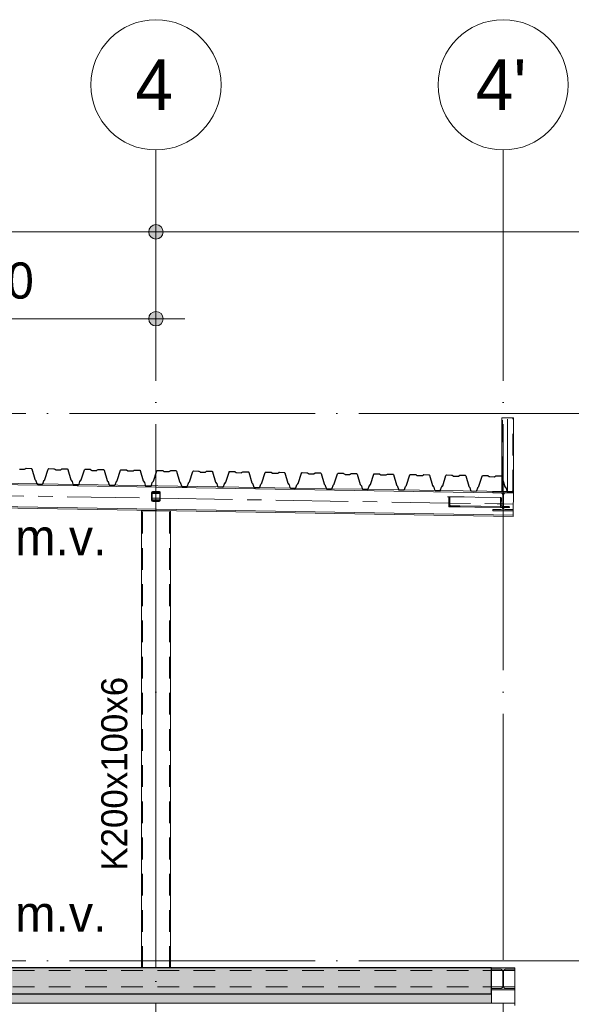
# Model space of a CAD drawing. Header units: millimetres. Extents: x 4517 to 474157, y -4632 to 9900.
# Tile 73 of 114: x 320584 to 324398, y 3099 to 9900. Entities that reach past the tile are written whole.
import ezdxf

# ---------------------------------------------------------------- set-up
doc = ezdxf.new("R2010")
doc.units = ezdxf.units.MM
for name, pattern in [('WSP_hartlijn', [800, 500, -100, 100, -100]), ('WSP_hhidden', [250, 150, -100]), ('WSP_stramienlijn', [2000, 1700, -150, 0, -150])]:
    doc.linetypes.add(name, pattern=pattern)
for name, color, linetype, lineweight in [('00_algemeen - hartlijn', 7, 'WSP_hartlijn', 13), ('00_algemeen - hhidden - 0_13mm', 7, 'WSP_hhidden', 13), ('00_maatvoering', 8, 'Continuous', 13), ('00_maatvoering-100', 8, 'Continuous', 13), ('00_text', 7, 'Continuous', 13), ('07_stramien', 4, 'Continuous', 13), ('07_stramien - levels', 7, 'Continuous', 13), ('23_vloeren', 2, 'Continuous', 18), ('23_vloeren - hatch', 1, 'Continuous', 18), ('23_vloeren -cut-', 3, 'Continuous', 25), ('28_hoofddraagconstructies - kolommen en liggers', 1, 'Continuous', 13), ('28_hoofddraagconstructies - kolommen en liggers - staal', 1, 'Continuous', 13), ('28_hoofddraagconstructies - kolommen en liggers - staal -cut-', 2, 'Continuous', 13), ('28_hoofddraagconstructies - tags', 7, 'Continuous', 18)]:
    doc.layers.add(name, color=color, linetype=linetype, lineweight=lineweight)
doc.styles.add('Revittext', font='txt', dxfattribs={"height": 250})
doc.styles.add('Revittext_1', font='txt', dxfattribs={"height": 180})
doc.styles.add('Revittext_2', font='txt', dxfattribs={"height": 350})
doc.dimstyles.new('WSP_25_-_transparant', dxfattribs={"dimscale": 304.8, "dimtxt": 252.223969, "dimasz": 1.312336, "dimexe": 0.656168, "dimexo": 0.0625, "dimgap": 0.213255, "dimtad": 1, "dimdec": 0, "dimzin": 0, "dimdsep": 46, "dimtxsty": 'Revittext', "dimblk1": 'DOTSMALL', "dimblk2": 'DOTSMALL', "dimsah": 1, "dimcen": 0.09, "dimdle": 0.656168, "dimazin": 0, "dimtfac": 1, "dimtdec": 4, "dimtix": 1, "dimtmove": 0, "dimatfit": 3, "dimfxl": 0.656168, "dimfxlon": 1, "dimtvp": 1, "dimtolj": 1, "dimtzin": 0, "dimarcsym": 2})

# ---------------------------------------------------------------- blocks, each defined once
blk = doc.blocks.new('28_WSP_SC_staal - RHS v18-0 - RHSH 200x100x6 - S275-1336393-as F')
at = {"layer": '00_algemeen - hartlijn'}
blk.add_line((26600, 3350), (26600, 6507.7), dxfattribs=at)
at = {"layer": '00_algemeen - hhidden - 0_13mm'}
for p, q in [((26506, 3350), (26506, 6507.7)), ((26694, 3350), (26694, 6507.7))]:
    blk.add_line(p, q, dxfattribs=at)
blk = doc.blocks.new('28_WSP_SF_staal - HE v21-0 - HE140A-1179051-as F')
at = {"layer": '28_hoofddraagconstructies - kolommen en liggers', "linetype": 'WSP_hhidden'}
blk.add_hatch(color=256, dxfattribs=at).paths.add_polyline_path([(28930, 6507), (29070, 6507), (29070, 6515.5), (29014.8, 6515.5), (29006.3, 6519), (29002.8, 6527.5), (29002.8, 6619.5), (29006.3, 6628), (29014.8, 6631.5), (29070, 6631.5), (29070, 6640), (28930, 6640), (28930, 6631.5), (28986.2, 6631.1), (28993.7, 6628), (28997.3, 6619.5), (28997.3, 6527.5), (28993.7, 6519), (28985.1, 6515.5), (28930, 6515.5)])
at = {"layer": '28_hoofddraagconstructies - kolommen en liggers - staal -cut-'}
for p, q in [((28930, 6640), (28930, 6631.5)), ((29070, 6640), (28930, 6640)), ((28930, 6631.5), (28985.3, 6631.5)), ((28997.3, 6619.5), (28997.3, 6527.5)), ((29002.8, 6527.5), (29002.8, 6619.5)), ((29014.8, 6631.5), (29070, 6631.5)), ((29070, 6631.5), (29070, 6640)), ((28985.3, 6515.5), (28930, 6515.5)), ((28930, 6515.5), (28930, 6507)), ((28930, 6507), (29070, 6507)), ((29070, 6515.5), (29014.8, 6515.5)), ((29070, 6507), (29070, 6515.5))]:
    blk.add_line(p, q, dxfattribs=at)
for centre, start, end in [((28985.3, 6619.5), 0, 90), ((29014.8, 6619.5), 90, 180), ((28985.3, 6527.5), 270, 0), ((29014.8, 6527.5), 180, 270)]:
    blk.add_arc(centre, 12, start, end, dxfattribs=at)
blk = doc.blocks.new('Floors 3 - Floors 3-1340461-as F')
at = {"layer": '23_vloeren - hatch', "linetype": 'WSP_hhidden', "lineweight": 13}
blk.add_hatch(color=256, dxfattribs=at).paths.add_polyline_path([(2780, 3107.5), (28920, 3107.5), (28920, 3170), (16395, 3170), (16395, 3160), (16195, 3160), (16195, 3170), (13365, 3170), (13365, 3160), (13165, 3160), (13165, 3170), (2780, 3170), (2780, 3145.4)])
at = {"layer": '23_vloeren'}
for p, q in [((28920, 3170), (28920, 3107.5)), ((28920, 3107.5), (2780, 3107.5))]:
    blk.add_line(p, q, dxfattribs=at)
blk = doc.blocks.new('28_WSP_SF_staal - HE v21-0 - HE260B S355-1384947-as F')
at = {"layer": '00_algemeen - hartlijn'}
for p, q in [((28920, 3220), (28996.2, 3220)), ((29003.8, 3220), (29080, 3220))]:
    blk.add_line(p, q, dxfattribs=at)
at = {"layer": '28_hoofddraagconstructies - kolommen en liggers', "linetype": 'WSP_hhidden'}
for p, q in [((2860, 3220), (28920, 3220)), ((28996.2, 3220), (29003.8, 3220))]:
    blk.add_line(p, q, dxfattribs=at)
blk = doc.blocks.new('28_WSP_SF_staal - RHS v18-0 - SHSC 60x60x4 - S275-1328993-as F')
at = {"layer": '28_hoofddraagconstructies - kolommen en liggers', "linetype": 'WSP_hhidden'}
for p, q in [((26570, 6632.1), (26570, 6625.4)), ((26574, 6625.4), (26574, 6632.1)), ((26622, 6640.1), (26578, 6640.1)), ((26578, 6636.1), (26622, 6636.1)), ((26626, 6632.1), (26626, 6625.4)), ((26630, 6625.4), (26630, 6632.1)), ((26622, 6584.1), (26578, 6584.1)), ((26578, 6580.1), (26622, 6580.1))]:
    blk.add_line(p, q, dxfattribs=at)
for centre, major_axis, start_param, end_param in [((26578, 6632.1), (8, 0), 1.570796, 3.141593), ((26578, 6632.1), (4, 0), 1.570796, 3.141593), ((26622, 6632.1), (8, 0), 0, 1.570796), ((26622, 6632.1), (4, 0), 0, 1.570796), ((26578, 6588.1), (8, 0), 3.189238, 4.712389), ((26578, 6588.1), (4, 0), 3.236883, 4.712389), ((26622, 6588.1), (8, 0), 4.712389, 6.23554), ((26622, 6588.1), (4, 0), 4.712389, 6.187895)]:
    blk.add_ellipse(centre, major_axis=major_axis, ratio=0.999999, start_param=start_param, end_param=end_param, dxfattribs=at)
at = {"layer": '28_hoofddraagconstructies - kolommen en liggers - staal'}
for p, q in [((26570, 6588.1), (26570, 6584.5)), ((26630, 6584.5), (26630, 6588.1))]:
    blk.add_line(p, q, dxfattribs=at)
blk = doc.blocks.new('28_WSP_SF_staal - RHS v18-0 - SHSC 60x60x4 - S275-1328994-as F')
at = {"layer": '28_hoofddraagconstructies - kolommen en liggers', "linetype": 'WSP_hhidden'}
h = blk.add_hatch(color=256, dxfattribs=at)
h.paths.add_polyline_path([(26622, 6573.3), (26627.7, 6575.7), (26630, 6581.3), (26630, 6625.3), (26627.4, 6631.1), (26622, 6633.3), (26578, 6633.3), (26572.3, 6631), (26570, 6625.3), (26570, 6581.3), (26572.3, 6575.7), (26578, 6573.3), (26594.2, 6573.3)])
h.paths.add_polyline_path([(26622, 6577.3), (26578, 6577.3), (26575.2, 6578.5), (26574, 6581.3), (26574, 6625.3), (26575.2, 6628.1), (26578, 6629.3), (26622, 6629.3), (26624.8, 6628.1), (26626, 6625.3), (26626, 6581.3), (26624.8, 6578.5)])
for p, q in [((26622, 6628.3), (26578, 6628.3)), ((26622, 6572.3), (26578, 6572.3))]:
    blk.add_line(p, q, dxfattribs=at)
at = {"layer": '28_hoofddraagconstructies - kolommen en liggers - staal'}
for p, q in [((26570, 6581.3), (26570, 6580.3)), ((26630, 6580.3), (26630, 6581.3))]:
    blk.add_line(p, q, dxfattribs=at)
at = {"layer": '28_hoofddraagconstructies - kolommen en liggers - staal -cut-'}
for p, q in [((26570, 6625.3), (26570, 6588.1)), ((26574, 6581.3), (26574, 6625.3)), ((26622, 6633.3), (26578, 6633.3)), ((26578, 6629.3), (26622, 6629.3)), ((26626, 6625.3), (26626, 6581.3)), ((26630, 6588.1), (26630, 6625.3)), ((26570, 6584.5), (26570, 6581.3)), ((26622, 6577.3), (26578, 6577.3)), ((26578, 6573.3), (26622, 6573.3)), ((26630, 6581.3), (26630, 6584.5))]:
    blk.add_line(p, q, dxfattribs=at)
for centre, radius, start, end in [((26578, 6625.3), 8, 90.00003, 180.00003), ((26578, 6625.3), 4, 90.00003, 180.00003), ((26622, 6625.3), 8, 359.99997, 89.99997), ((26622, 6625.3), 4, 359.99997, 89.99997), ((26578, 6581.3), 8, 179.99997, 269.99997), ((26578, 6581.3), 4, 179.99997, 269.99997), ((26622, 6581.3), 8, 270.00003, 0.00003), ((26622, 6581.3), 4, 270.00003, 0.00003)]:
    blk.add_arc(centre, radius, start, end, dxfattribs=at)
blk = doc.blocks.new('28_WSP_SF_staal - HE v21-0 - HE180A-1315593-as F')
at = {"layer": '00_algemeen - hartlijn'}
for p, q in [((23587.1, 6644.4), (26570, 6595.3)), ((26574, 6595.2), (26626, 6594.4)), ((26630, 6594.3), (28623.6, 6561.5)), ((28958.3, 6556), (28997.3, 6555.4)), ((29002.8, 6555.3), (29069.8, 6554.2))]:
    blk.add_line(p, q, dxfattribs=at)
at = {"layer": '28_hoofddraagconstructies - kolommen en liggers', "linetype": 'WSP_hhidden'}
for p, q in [((26570, 6595.3), (26574, 6595.2)), ((26626, 6594.4), (26630, 6594.3)), ((28623.7, 6561.5), (28958.3, 6556)), ((28997.3, 6555.4), (29002.7, 6555.3))]:
    blk.add_line(p, q, dxfattribs=at)
blk = doc.blocks.new('28_WSP_SC_staal - RHS v18-0 - SHSC 80x80x4 - S275-1200027-as F')
at = {"layer": '00_algemeen - hartlijn'}
blk.add_line((29031.3, 6640.3), (29031.3, 7150), dxfattribs=at)
at = {"layer": '00_algemeen - hhidden - 0_13mm'}
for p, q in [((28995.3, 6732.7), (28995.3, 7150)), ((29067.3, 6640), (29067.3, 7150)), ((28995.3, 6640.9), (28995.3, 6732.4))]:
    blk.add_line(p, q, dxfattribs=at)
at = {"layer": '28_hoofddraagconstructies - kolommen en liggers', "linetype": 'WSP_hhidden'}
for p, q in [((28991.3, 6640.9), (28991.3, 6640)), ((28995.3, 6640), (28995.3, 6640.9)), ((29031.3, 6640), (29031.3, 6640.3)), ((29070.2, 6640), (29070.1, 6640))]:
    blk.add_line(p, q, dxfattribs=at)
at = {"layer": '28_hoofddraagconstructies - kolommen en liggers - staal'}
for p, q in [((28991.3, 7150), (28991.3, 6641)), ((28991.3, 7150), (28999.3, 7150)), ((28999.3, 7150), (29063.3, 7150)), ((29063.3, 7150), (29071.3, 7150)), ((29071.3, 6640), (29071.3, 7150)), ((29071.3, 6640), (29070.2, 6640))]:
    blk.add_line(p, q, dxfattribs=at)
blk = doc.blocks.new('28_WSP_SF_staal - HFL v21-0 - Lequ 70x70x7-1304219-as F')
at = {"layer": '28_hoofddraagconstructies - kolommen en liggers', "linetype": 'WSP_hhidden'}
for p, q in [((28623.6, 6604.8), (28614.5, 6605)), ((28981.5, 6600), (28981.3, 6530)), ((28982.1, 6600), (28981.5, 6600)), ((29038.4, 6537), (28995.7, 6537))]:
    blk.add_line(p, q, dxfattribs=at)
blk.add_ellipse((28995.7, 6546), major_axis=(0.12, 9), ratio=0.896088, start_param=2.986461, end_param=3.153656, dxfattribs=at)
blk = doc.blocks.new('28_WSP_SF_staal - HFL v21-0 - Lequ 70x70x7-1304255-as F')
at = {"layer": '28_hoofddraagconstructies - kolommen en liggers', "linetype": 'WSP_hhidden'}
blk.add_hatch(color=256, dxfattribs=at).paths.add_polyline_path([(28701.7, 6534.6), (28701.7, 6537.1), (28696.7, 6541.6), (28637.1, 6542.7), (28633.6, 6545.2), (28631.7, 6548.8), (28631.4, 6550.8), (28631.4, 6600.3), (28626.4, 6604.8), (28623.6, 6604.8), (28623.6, 6534.8), (28673.2, 6534.7)])
for p, q in [((28981.5, 6600), (28627.3, 6604.8)), ((28641.4, 6541.8), (28639.2, 6542)), ((29002.7, 6537.5), (28997.3, 6537.6)), ((29002.5, 6530.6), (28997.3, 6530.6)), ((29002.6, 6530), (28997.3, 6530))]:
    blk.add_line(p, q, dxfattribs=at)
blk.add_ellipse((28995.7, 6546), major_axis=(0.12, 9), ratio=0.896088, start_param=2.368258, end_param=2.980792, dxfattribs=at)
at = {"layer": '28_hoofddraagconstructies - kolommen en liggers - staal'}
for p, q in [((28983.8, 6600), (28626.5, 6604.8)), ((28981.3, 6530), (28623.6, 6534.8)), ((28997.3, 6537.6), (28696.8, 6541.6)), ((28997.3, 6530.6), (28701.7, 6534.6)), ((28997.3, 6530), (28981.3, 6530)), ((28987.8, 6595.5), (28987.6, 6546)), ((29044, 6530), (29002.6, 6530.6)), ((29042.4, 6530), (29002.6, 6530)), ((29040.1, 6537), (29002.8, 6537.5)), ((29044, 6532.5), (29044, 6530))]:
    blk.add_line(p, q, dxfattribs=at)
for centre, major_axis, start_param, end_param in [((28983.7, 6595.5), (0.06, 4.5), 4.724452, 6.283185), ((28995.7, 6546), (0.12, 9), 1.582859, 2.368258), ((29040, 6532.5), (0.06, 4.5), 4.724452, 6.283185)]:
    blk.add_ellipse(centre, major_axis=major_axis, ratio=0.896088, start_param=start_param, end_param=end_param, dxfattribs=at)
at = {"layer": '28_hoofddraagconstructies - kolommen en liggers - staal -cut-'}
for p, q in [((28626.4, 6604.8), (28623.6, 6604.8)), ((28623.6, 6604.8), (28623.6, 6534.8)), ((28631.4, 6550.8), (28631.4, 6600.3)), ((28623.6, 6534.8), (28701.7, 6534.6)), ((28696.7, 6541.6), (28641.5, 6541.8)), ((28701.7, 6534.6), (28701.7, 6537.1))]:
    blk.add_line(p, q, dxfattribs=at)
at = {"layer": '28_hoofddraagconstructies - kolommen en liggers - staal -cut-', "flags": 128}
for points in [[(28631.4, 6600.3), (28631.3, 6601.3), (28630.9, 6602.3), (28630.3, 6603.1), (28629.5, 6603.8), (28628.6, 6604.4), (28627.5, 6604.7), (28626.7, 6604.8)], [(28639.2, 6542), (28637.1, 6542.7), (28635.2, 6543.8), (28633.6, 6545.2), (28632.4, 6546.9), (28631.7, 6548.8), (28631.4, 6550.8)], [(28701.7, 6537.1), (28701.6, 6538.1), (28701.2, 6539.1), (28700.6, 6539.9), (28699.8, 6540.6), (28698.9, 6541.2), (28697.8, 6541.5), (28697, 6541.6)]]:
    blk.add_lwpolyline(points, dxfattribs=at)
blk = doc.blocks.new('Grid - Stramienbol 9_0mm-3500-as F')
at = {"layer": '07_stramien'}
blk.add_circle((5000, 9450), 450, dxfattribs=at)
blk = doc.blocks.new('DIMBLOCK88-as F')
at = {"layer": '00_maatvoering-100'}
h = blk.add_hatch(color=256, dxfattribs=at)
edge = h.paths.add_edge_path()
edge.add_arc((314326.1, 8434.4), 50, 0, 360)
h = blk.add_hatch(color=256, dxfattribs=at)
edge = h.paths.add_edge_path()
edge.add_arc((321526.1, 8434.4), 50, 0, 360)
for p, q in [((314326.1, 8634.4), (314326.1, 8234.4)), ((314326.1, 8434.4), (314326.1, 8634.4)), ((321526.1, 8634.4), (321526.1, 8234.4)), ((321526.1, 8434.4), (321526.1, 8634.4)), ((314326.1, 8434.4), (321526.1, 8434.4))]:
    blk.add_line(p, q, dxfattribs=at)
for centre in [(314326.1, 8434.4), (321526.1, 8434.4)]:
    blk.add_circle(centre, 50, dxfattribs=at)
at = {"layer": '00_maatvoering-100', "color": 0, "insert": (317538, 8823.2), "char_height": 250, "width": 931.288, "attachment_point": 1, "line_spacing_factor": 0.931288, "style": 'Revittext'}
blk.add_mtext('7200', dxfattribs=at)
blk = doc.blocks.new('_DotSmall')
at = {"color": 0, "linetype": 'ByBlock', "const_width": 0.5}
blk.add_lwpolyline([(-0.0625, 0, 1), (0.0625, 0, 1)], format="xyb", close=True, dxfattribs=at)
blk = doc.blocks.new('DIMBLOCK89-as F')
at = {"layer": '00_maatvoering-100'}
h = blk.add_hatch(color=256, dxfattribs=at)
edge = h.paths.add_edge_path()
edge.add_arc((321526.1, 8434.4), 50, 0, 360)
h = blk.add_hatch(color=256, dxfattribs=at)
edge = h.paths.add_edge_path()
edge.add_arc((328726.1, 8434.4), 50, 0, 360)
for p, q in [((321526.1, 8634.4), (321526.1, 8234.4)), ((321526.1, 8434.4), (321526.1, 8634.4)), ((328726.1, 8634.4), (328726.1, 8234.4)), ((328726.1, 8434.4), (328726.1, 8634.4)), ((321526.1, 8434.4), (328726.1, 8434.4))]:
    blk.add_line(p, q, dxfattribs=at)
for centre in [(321526.1, 8434.4), (328726.1, 8434.4)]:
    blk.add_circle(centre, 50, dxfattribs=at)
at = {"layer": '00_maatvoering-100', "color": 0, "insert": (324738, 8823.2), "char_height": 250, "width": 931.288, "attachment_point": 1, "line_spacing_factor": 0.931288, "style": 'Revittext'}
blk.add_mtext('7200', dxfattribs=at)
blk = doc.blocks.new('DIMBLOCK96-as F')
at = {"layer": '00_maatvoering-100'}
h = blk.add_hatch(color=256, dxfattribs=at)
edge = h.paths.add_edge_path()
edge.add_arc((319126.1, 7834.4), 50, 0, 360)
h = blk.add_hatch(color=256, dxfattribs=at)
edge = h.paths.add_edge_path()
edge.add_arc((321526.1, 7834.4), 50, 0, 360)
for p, q in [((319126.1, 8034.4), (319126.1, 7634.4)), ((319126.1, 7834.4), (319126.1, 8034.4)), ((321526.1, 8034.4), (321526.1, 7634.4)), ((321526.1, 7834.4), (321526.1, 8034.4)), ((319126.1, 7834.4), (321726.1, 7834.4))]:
    blk.add_line(p, q, dxfattribs=at)
for centre in [(319126.1, 7834.4), (321526.1, 7834.4)]:
    blk.add_circle(centre, 50, dxfattribs=at)
at = {"layer": '00_maatvoering-100', "color": 0, "insert": (319938, 8223.2), "char_height": 250, "width": 931.288, "attachment_point": 1, "line_spacing_factor": 0.931288, "style": 'Revittext'}
blk.add_mtext('2400', dxfattribs=at)

msp = doc.modelspace()

# ---------------------------------------------------------------- hatches: boundary and pattern name
at = {"layer": '23_vloeren - hatch'}
h = msp.add_hatch(color=256, dxfattribs=at)
h.paths.add_polyline_path([(297786.1, 3170), (304556.1, 3170), (304556.1, 3225.5), (304611.3, 3225.5), (304619.8, 3229), (304623.3, 3239.6), (304623.3, 3329.5), (304619.8, 3338), (304611.3, 3341.5), (304556.1, 3341.5), (304556.1, 3350), (297786.1, 3350), (297786.1, 3239.6)])
h.paths.add_polyline_path([(306031.4, 3170), (308169.8, 3170), (308182.5, 3175.3), (308187.8, 3188), (308187.8, 3322), (308182.5, 3334.7), (308169.8, 3340), (308091.1, 3340), (308091.1, 3350), (304696.1, 3350), (304696.1, 3341.5), (304640.8, 3341.5), (304632.3, 3338), (304628.8, 3329.5), (304628.8, 3237.5), (304632.3, 3229), (304640.8, 3225.5), (304696.1, 3225.5), (304696.1, 3170), (305199.7, 3170)])
h.paths.add_polyline_path([(323846.1, 3170), (323846.1, 3350), (311321.1, 3350), (311321.1, 3340), (311242.3, 3340), (311229, 3333.2), (311224.3, 3322), (311224.3, 3188), (311229.6, 3175.3), (311242.3, 3170), (323495.3, 3170)])
h.paths.add_polyline_path([(308212.3, 3170), (311199.8, 3170), (311212.5, 3175.3), (311217.8, 3188), (311217.8, 3322), (311212.5, 3334.7), (311199.8, 3340), (311121.1, 3340), (311121.1, 3350), (308291.1, 3350), (308291.1, 3340), (308212.3, 3340), (308199.2, 3333.9), (308194.3, 3322), (308194.3, 3188), (308199.6, 3175.3)])
at = {"layer": '28_hoofddraagconstructies - kolommen en liggers - staal'}
msp.add_hatch(color=256, dxfattribs=at).paths.add_polyline_path([(323846.1, 3198), (324006.1, 3198), (324006.1, 3207), (323944.1, 3207), (323933.5, 3211.4), (323929.1, 3222), (323929.1, 3326), (323933.5, 3336.6), (323944.1, 3341), (324006.1, 3341), (324006.1, 3350), (323846.1, 3350), (323846.1, 3341), (323908.1, 3341), (323918.7, 3336.6), (323923.1, 3326), (323923.1, 3222), (323918.7, 3211.4), (323908.1, 3207), (323846.1, 3207)])

# ---------------------------------------------------------------- linework, layer by layer
at = {"layer": '07_stramien', "linetype": 'WSP_stramienlijn'}
for p, q in [((321526.1, -4594.5), (321526.1, 9000)), ((323926.1, -4594.5), (323926.1, 9000))]:
    msp.add_line(p, q, dxfattribs=at)
at = {"layer": '07_stramien - levels', "linetype": 'WSP_stramienlijn'}
for p, q in [((292926.1, 7180), (349200.4, 7180)), ((292926.1, 3400), (349200.4, 3400))]:
    msp.add_line(p, q, dxfattribs=at)
at = {"layer": '23_vloeren -cut-'}
for p, q in [((320627.9, 6801.1), (320629.4, 6801.3)), ((320629.4, 6801.3), (320663.2, 6800.7)), ((320583.7, 6795), (320615.7, 6794.5)), ((320615.7, 6794.5), (320617.2, 6794.7)), ((320617.2, 6794.7), (320618.5, 6795.3)), ((320618.5, 6795.3), (320626.6, 6800.5)), ((320626.6, 6800.5), (320627.9, 6801.1)), ((320663.2, 6800.7), (320666.2, 6799.7)), ((320666.2, 6799.7), (320667.9, 6797.1)), ((320667.9, 6797.1), (320688.6, 6725.6)), ((320758.7, 6724.4), (320781.6, 6795.3)), ((320781.6, 6795.3), (320783.4, 6797.9)), ((320783.4, 6797.9), (320786.4, 6798.8)), ((320786.4, 6798.8), (320820.3, 6798.3)), ((320820.3, 6798.3), (320821.7, 6798)), ((320821.7, 6798), (320823, 6797.4)), ((320823, 6797.4), (320830.9, 6791.9)), ((320830.9, 6791.9), (320832.2, 6791.3)), ((320832.2, 6791.3), (320833.7, 6791.1)), ((320833.7, 6791.1), (320865.7, 6790.6)), ((320865.7, 6790.6), (320867.2, 6790.7)), ((320867.2, 6790.7), (320868.5, 6791.4)), ((320868.5, 6791.4), (320876.6, 6796.5)), ((320876.6, 6796.5), (320877.9, 6797.1)), ((320877.9, 6797.1), (320879.3, 6797.3)), ((320879.3, 6797.3), (320913.2, 6796.8)), ((320913.2, 6796.8), (320916.1, 6795.8)), ((320916.1, 6795.8), (320917.9, 6793.2)), ((320917.9, 6793.2), (320938.6, 6721.6)), ((321008.6, 6720.5), (321031.6, 6791.4)), ((321031.6, 6791.4), (321033.4, 6793.9)), ((321033.4, 6793.9), (321036.4, 6794.8)), ((321036.4, 6794.8), (321070.2, 6794.3)), ((321070.2, 6794.3), (321071.7, 6794.1)), ((321071.7, 6794.1), (321073, 6793.4)), ((321073, 6793.4), (321080.9, 6788)), ((321080.9, 6788), (321082.2, 6787.3)), ((321082.2, 6787.3), (321083.6, 6787.1)), ((321083.6, 6787.1), (321115.7, 6786.6)), ((321115.7, 6786.6), (321117.1, 6786.8)), ((321117.1, 6786.8), (321118.5, 6787.4)), ((321118.5, 6787.4), (321126.5, 6792.6)), ((321126.5, 6792.6), (321127.9, 6793.2)), ((321127.9, 6793.2), (321129.3, 6793.4)), ((321129.3, 6793.4), (321163.1, 6792.8)), ((321163.1, 6792.8), (321166.1, 6791.8)), ((321166.1, 6791.8), (321167.9, 6789.2)), ((321167.9, 6789.2), (321188.5, 6717.6)), ((321258.6, 6716.5), (321281.5, 6787.4)), ((321281.5, 6787.4), (321283.4, 6789.9)), ((321283.4, 6789.9), (321286.4, 6790.9)), ((321286.4, 6790.9), (321320.2, 6790.3)), ((321320.2, 6790.3), (321321.7, 6790.1)), ((321321.7, 6790.1), (321323, 6789.5)), ((321323, 6789.5), (321330.8, 6784)), ((321330.8, 6784), (321332.2, 6783.4)), ((321332.2, 6783.4), (321333.6, 6783.2)), ((321333.6, 6783.2), (321365.7, 6782.6)), ((321365.7, 6782.6), (321367.1, 6782.8)), ((321367.1, 6782.8), (321368.4, 6783.4)), ((321368.4, 6783.4), (321376.5, 6788.6)), ((321376.5, 6788.6), (321377.8, 6789.2)), ((321377.8, 6789.2), (321379.3, 6789.4)), ((321379.3, 6789.4), (321413.1, 6788.9)), ((321413.1, 6788.9), (321416.1, 6787.8)), ((321416.1, 6787.8), (321417.8, 6785.3)), ((321417.8, 6785.3), (321438.5, 6713.7)), ((321508.6, 6712.6), (321531.5, 6783.5)), ((321531.5, 6783.5), (321533.3, 6786)), ((321533.3, 6786), (321536.3, 6786.9)), ((321536.3, 6786.9), (321570.2, 6786.4)), ((321570.2, 6786.4), (321571.6, 6786.2)), ((321571.6, 6786.2), (321572.9, 6785.5)), ((321572.9, 6785.5), (321580.8, 6780.1)), ((321580.8, 6780.1), (321582.1, 6779.4)), ((321582.1, 6779.4), (321583.6, 6779.2)), ((321583.6, 6779.2), (321615.6, 6778.7)), ((321615.6, 6778.7), (321617.1, 6778.9)), ((321617.1, 6778.9), (321618.4, 6779.5)), ((321618.4, 6779.5), (321626.5, 6784.7)), ((321626.5, 6784.7), (321627.8, 6785.3)), ((321627.8, 6785.3), (321629.2, 6785.5)), ((321629.2, 6785.5), (321663.1, 6784.9)), ((321663.1, 6784.9), (321666, 6783.9)), ((321666, 6783.9), (321667.8, 6781.3)), ((321667.8, 6781.3), (321688.5, 6709.7)), ((321758.6, 6708.6), (321781.5, 6779.5)), ((321781.5, 6779.5), (321783.3, 6782)), ((321783.3, 6782), (321786.3, 6783)), ((321786.3, 6783), (321820.1, 6782.4)), ((321820.1, 6782.4), (321821.6, 6782.2)), ((321821.6, 6782.2), (321822.9, 6781.6)), ((321822.9, 6781.6), (321830.8, 6776.1)), ((321830.8, 6776.1), (321832.1, 6775.5)), ((321832.1, 6775.5), (321833.5, 6775.2)), ((321833.5, 6775.2), (321865.6, 6774.7)), ((321865.6, 6774.7), (321867, 6774.9)), ((321867, 6774.9), (321868.4, 6775.5)), ((321868.4, 6775.5), (321876.4, 6780.7)), ((321876.4, 6780.7), (321877.8, 6781.3)), ((321877.8, 6781.3), (321879.2, 6781.5)), ((321879.2, 6781.5), (321913.1, 6781)), ((321913.1, 6781), (321916, 6779.9)), ((321916, 6779.9), (321917.8, 6777.4)), ((321917.8, 6777.4), (321938.4, 6705.8)), ((322008.5, 6704.7), (322031.4, 6775.6)), ((322031.4, 6775.6), (322033.3, 6778.1)), ((322033.3, 6778.1), (322036.3, 6779)), ((322036.3, 6779), (322070.1, 6778.5)), ((322070.1, 6778.5), (322071.6, 6778.2)), ((322071.6, 6778.2), (322072.9, 6777.6)), ((322072.9, 6777.6), (322080.8, 6772.2)), ((322080.8, 6772.2), (322082.1, 6771.5)), ((322082.1, 6771.5), (322083.5, 6771.3)), ((322083.5, 6771.3), (322115.6, 6770.8)), ((322115.6, 6770.8), (322117, 6771)), ((322117, 6771), (322118.3, 6771.6)), ((322118.3, 6771.6), (322126.4, 6776.7)), ((322126.4, 6776.7), (322127.7, 6777.4)), ((322127.7, 6777.4), (322129.2, 6777.5)), ((322129.2, 6777.5), (322163, 6777)), ((322163, 6777), (322166, 6776)), ((322166, 6776), (322167.7, 6773.4)), ((322167.7, 6773.4), (322188.4, 6701.8)), ((322258.5, 6700.7), (322281.4, 6771.6)), ((322281.4, 6771.6), (322283.3, 6774.1)), ((322283.3, 6774.1), (322286.2, 6775.1)), ((322286.2, 6775.1), (322320.1, 6774.5)), ((322320.1, 6774.5), (322321.5, 6774.3)), ((322321.5, 6774.3), (322322.8, 6773.6)), ((322322.8, 6773.6), (322330.7, 6768.2)), ((322330.7, 6768.2), (322332, 6767.6)), ((322332, 6767.6), (322333.5, 6767.3)), ((322333.5, 6767.3), (322365.5, 6766.8)), ((322365.5, 6766.8), (322367, 6767)), ((322367, 6767), (322368.3, 6767.6)), ((322368.3, 6767.6), (322376.4, 6772.8)), ((322376.4, 6772.8), (322377.7, 6773.4)), ((322377.7, 6773.4), (322379.1, 6773.6)), ((322379.1, 6773.6), (322413, 6773.1)), ((322413, 6773.1), (322415.9, 6772)), ((322415.9, 6772), (322417.7, 6769.4)), ((322417.7, 6769.4), (322438.4, 6697.9)), ((322508.5, 6696.8), (322531.4, 6767.6)), ((322531.4, 6767.6), (322533.2, 6770.2)), ((322533.2, 6770.2), (322536.2, 6771.1)), ((322536.2, 6771.1), (322570, 6770.6)), ((322570, 6770.6), (322571.5, 6770.3)), ((322571.5, 6770.3), (322572.8, 6769.7)), ((322572.8, 6769.7), (322580.7, 6764.3)), ((322580.7, 6764.3), (322582, 6763.6)), ((322582, 6763.6), (322583.4, 6763.4)), ((322583.4, 6763.4), (322615.5, 6762.9)), ((322615.5, 6762.9), (322617, 6763.1)), ((322617, 6763.1), (322618.3, 6763.7)), ((322618.3, 6763.7), (322626.3, 6768.8)), ((322626.3, 6768.8), (322627.7, 6769.4)), ((322627.7, 6769.4), (322629.1, 6769.6)), ((322629.1, 6769.6), (322663, 6769.1)), ((322663, 6769.1), (322665.9, 6768.1)), ((322665.9, 6768.1), (322667.7, 6765.5)), ((322667.7, 6765.5), (322688.3, 6693.9)), ((322758.4, 6692.8), (322781.3, 6763.7)), ((322781.3, 6763.7), (322783.2, 6766.2)), ((322783.2, 6766.2), (322786.2, 6767.1)), ((322786.2, 6767.1), (322820, 6766.6)), ((322820, 6766.6), (322821.5, 6766.4)), ((322821.5, 6766.4), (322822.8, 6765.7)), ((322822.8, 6765.7), (322830.7, 6760.3)), ((322830.7, 6760.3), (322832, 6759.7)), ((322832, 6759.7), (322833.4, 6759.4)), ((322833.4, 6759.4), (322865.5, 6758.9)), ((322865.5, 6758.9), (322866.9, 6759.1)), ((322866.9, 6759.1), (322868.3, 6759.7)), ((322868.3, 6759.7), (322876.3, 6764.9)), ((322876.3, 6764.9), (322877.6, 6765.5)), ((322877.6, 6765.5), (322879.1, 6765.7)), ((322879.1, 6765.7), (322912.9, 6765.1)), ((322912.9, 6765.1), (322915.9, 6764.1)), ((322915.9, 6764.1), (322917.7, 6761.5)), ((322917.7, 6761.5), (322938.3, 6690)), ((323008.4, 6688.8), (323031.3, 6759.7)), ((323031.3, 6759.7), (323033.2, 6762.3)), ((323033.2, 6762.3), (323036.1, 6763.2)), ((323036.1, 6763.2), (323070, 6762.7)), ((323070, 6762.7), (323071.4, 6762.4)), ((323071.4, 6762.4), (323072.7, 6761.8)), ((323072.7, 6761.8), (323080.6, 6756.3)), ((323080.6, 6756.3), (323081.9, 6755.7)), ((323081.9, 6755.7), (323083.4, 6755.5)), ((323083.4, 6755.5), (323115.4, 6755)), ((323115.4, 6755), (323116.9, 6755.1)), ((323116.9, 6755.1), (323118.2, 6755.7)), ((323118.2, 6755.7), (323126.3, 6760.9)), ((323126.3, 6760.9), (323127.6, 6761.5)), ((323127.6, 6761.5), (323129.1, 6761.7)), ((323129.1, 6761.7), (323162.9, 6761.2)), ((323162.9, 6761.2), (323165.9, 6760.2)), ((323165.9, 6760.2), (323167.6, 6757.6)), ((323167.6, 6757.6), (323188.3, 6686)), ((323258.4, 6684.9), (323281.3, 6755.8)), ((323281.3, 6755.8), (323283.1, 6758.3)), ((323283.1, 6758.3), (323286.1, 6759.2)), ((323286.1, 6759.2), (323320, 6758.7)), ((323320, 6758.7), (323321.4, 6758.5)), ((323321.4, 6758.5), (323322.7, 6757.8)), ((323322.7, 6757.8), (323330.6, 6752.4)), ((323330.6, 6752.4), (323331.9, 6751.7)), ((323331.9, 6751.7), (323333.4, 6751.5)), ((323333.4, 6751.5), (323365.4, 6751)), ((323365.4, 6751), (323366.9, 6751.2)), ((323366.9, 6751.2), (323368.2, 6751.8)), ((323368.2, 6751.8), (323376.2, 6757)), ((323376.2, 6757), (323377.6, 6757.6)), ((323377.6, 6757.6), (323379, 6757.8)), ((323379, 6757.8), (323412.9, 6757.2)), ((323412.9, 6757.2), (323415.8, 6756.2)), ((323415.8, 6756.2), (323417.6, 6753.6)), ((323417.6, 6753.6), (323438.2, 6682)), ((323508.3, 6680.9), (323531.2, 6751.8)), ((323531.2, 6751.8), (323533.1, 6754.3)), ((323533.1, 6754.3), (323536.1, 6755.3)), ((323536.1, 6755.3), (323569.9, 6754.7)), ((323569.9, 6754.7), (323571.4, 6754.5)), ((323571.4, 6754.5), (323572.7, 6753.9)), ((323572.7, 6753.9), (323580.6, 6748.4)), ((323580.6, 6748.4), (323581.9, 6747.8)), ((323581.9, 6747.8), (323583.3, 6747.6)), ((323583.3, 6747.6), (323615.4, 6747)), ((323615.4, 6747), (323616.8, 6747.2)), ((323616.8, 6747.2), (323618.2, 6747.8)), ((323618.2, 6747.8), (323626.2, 6753)), ((323626.2, 6753), (323627.5, 6753.6)), ((323627.5, 6753.6), (323629, 6753.8)), ((323629, 6753.8), (323662.8, 6753.3)), ((323662.8, 6753.3), (323665.8, 6752.2)), ((323665.8, 6752.2), (323667.6, 6749.7)), ((323667.6, 6749.7), (323688.2, 6678.1)), ((323758.3, 6677), (323781.2, 6747.9)), ((323781.2, 6747.9), (323783.1, 6750.4)), ((323783.1, 6750.4), (323786.1, 6751.3)), ((323786.1, 6751.3), (323819.9, 6750.8)), ((323819.9, 6750.8), (323821.3, 6750.6)), ((323821.3, 6750.6), (323822.7, 6749.9)), ((323822.7, 6749.9), (323830.5, 6744.5)), ((323830.5, 6744.5), (323831.8, 6743.8)), ((323831.8, 6743.8), (323833.3, 6743.6)), ((323833.3, 6743.6), (323865.3, 6743.1)), ((323865.3, 6743.1), (323866.8, 6743.3)), ((323866.8, 6743.3), (323868.1, 6743.9)), ((323868.1, 6743.9), (323876.2, 6749.1)), ((323876.2, 6749.1), (323877.5, 6749.7)), ((323877.5, 6749.7), (323879, 6749.9)), ((323879, 6749.9), (323912.8, 6749.3)), ((323912.8, 6749.3), (323915.8, 6748.3)), ((323915.8, 6748.3), (323917.5, 6745.7)), ((323917.5, 6745.7), (323938.2, 6674.1)), ((320688.6, 6725.6), (320689, 6724.6)), ((320689, 6724.6), (320689.6, 6723.7)), ((320689.6, 6723.7), (320695.4, 6717)), ((320695.4, 6717), (320696, 6716.1)), ((320696, 6716.1), (320696.4, 6715.1)), ((320696.4, 6715.1), (320702, 6695.7)), ((320702, 6695.7), (320703.8, 6693.1)), ((320703.8, 6693.1), (320706.8, 6692.1)), ((320706.8, 6692.1), (320739.5, 6691.5)), ((320739.5, 6691.5), (320742.5, 6692.5)), ((320742.5, 6692.5), (320744.3, 6695)), ((320744.3, 6695), (320750.5, 6714.3)), ((320750.5, 6714.3), (320751, 6715.3)), ((320751, 6715.3), (320751.6, 6716.1)), ((320751.6, 6716.1), (320757.6, 6722.6)), ((320757.6, 6722.6), (320758.2, 6723.5)), ((320758.2, 6723.5), (320758.7, 6724.4)), ((320938.6, 6721.6), (320939, 6720.6)), ((320939, 6720.6), (320939.6, 6719.7)), ((320939.6, 6719.7), (320945.3, 6713.1)), ((320945.3, 6713.1), (320946, 6712.2)), ((320946, 6712.2), (320946.4, 6711.2)), ((320946.4, 6711.2), (320952, 6691.7)), ((320952, 6691.7), (320953.8, 6689.1)), ((320953.8, 6689.1), (320956.7, 6688.1)), ((320956.7, 6688.1), (320989.4, 6687.6)), ((320989.4, 6687.6), (320992.4, 6688.5)), ((320992.4, 6688.5), (320994.3, 6691)), ((320994.3, 6691), (321000.5, 6710.3)), ((321000.5, 6710.3), (321000.9, 6711.3)), ((321000.9, 6711.3), (321001.6, 6712.2)), ((321001.6, 6712.2), (321007.6, 6718.6)), ((321007.6, 6718.6), (321008.2, 6719.5)), ((321008.2, 6719.5), (321008.6, 6720.5)), ((321188.5, 6717.6), (321188.9, 6716.6)), ((321188.9, 6716.6), (321189.6, 6715.8)), ((321189.6, 6715.8), (321195.3, 6709.1)), ((321195.3, 6709.1), (321195.9, 6708.2)), ((321195.9, 6708.2), (321196.3, 6707.2)), ((321196.3, 6707.2), (321202, 6687.8)), ((321202, 6687.8), (321203.7, 6685.2)), ((321203.7, 6685.2), (321206.7, 6684.1)), ((321206.7, 6684.1), (321239.4, 6683.6)), ((321239.4, 6683.6), (321242.4, 6684.6)), ((321242.4, 6684.6), (321244.2, 6687.1)), ((321244.2, 6687.1), (321250.5, 6706.4)), ((321250.5, 6706.4), (321250.9, 6707.4)), ((321250.9, 6707.4), (321251.6, 6708.2)), ((321251.6, 6708.2), (321257.5, 6714.7)), ((321257.5, 6714.7), (321258.2, 6715.5)), ((321258.2, 6715.5), (321258.6, 6716.5)), ((321438.5, 6713.7), (321438.9, 6712.7)), ((321438.9, 6712.7), (321439.5, 6711.8)), ((321439.5, 6711.8), (321445.3, 6705.2)), ((321445.3, 6705.2), (321445.9, 6704.3)), ((321445.9, 6704.3), (321446.3, 6703.3)), ((321446.3, 6703.3), (321451.9, 6683.8)), ((321451.9, 6683.8), (321453.7, 6681.2)), ((321453.7, 6681.2), (321456.7, 6680.2)), ((321456.7, 6680.2), (321489.4, 6679.7)), ((321489.4, 6679.7), (321492.4, 6680.6)), ((321492.4, 6680.6), (321494.2, 6683.1)), ((321494.2, 6683.1), (321500.4, 6702.4)), ((321500.4, 6702.4), (321500.9, 6703.4)), ((321500.9, 6703.4), (321501.5, 6704.3)), ((321501.5, 6704.3), (321507.5, 6710.7)), ((321507.5, 6710.7), (321508.1, 6711.6)), ((321508.1, 6711.6), (321508.6, 6712.6)), ((321688.5, 6709.7), (321688.9, 6708.7)), ((321688.9, 6708.7), (321689.5, 6707.8)), ((321689.5, 6707.8), (321695.3, 6701.2)), ((321695.3, 6701.2), (321695.9, 6700.3)), ((321695.9, 6700.3), (321696.3, 6699.3)), ((321696.3, 6699.3), (321701.9, 6679.8)), ((321701.9, 6679.8), (321703.7, 6677.3)), ((321703.7, 6677.3), (321706.6, 6676.2)), ((321706.6, 6676.2), (321739.3, 6675.7)), ((321739.3, 6675.7), (321742.3, 6676.6)), ((321742.3, 6676.6), (321744.2, 6679.2)), ((321744.2, 6679.2), (321750.4, 6698.5)), ((321750.4, 6698.5), (321750.9, 6699.5)), ((321750.9, 6699.5), (321751.5, 6700.3)), ((321751.5, 6700.3), (321757.5, 6706.8)), ((321757.5, 6706.8), (321758.1, 6707.6)), ((321758.1, 6707.6), (321758.6, 6708.6)), ((321938.4, 6705.8), (321938.8, 6704.8)), ((321938.8, 6704.8), (321939.5, 6703.9)), ((321939.5, 6703.9), (321945.2, 6697.3)), ((321945.2, 6697.3), (321945.8, 6696.4)), ((321945.8, 6696.4), (321946.2, 6695.4)), ((321946.2, 6695.4), (321951.9, 6675.9)), ((321951.9, 6675.9), (321953.6, 6673.3)), ((321953.6, 6673.3), (321956.6, 6672.3)), ((321956.6, 6672.3), (321989.3, 6671.8)), ((321989.3, 6671.8), (321992.3, 6672.7)), ((321992.3, 6672.7), (321994.1, 6675.2)), ((321994.1, 6675.2), (322000.4, 6694.5)), ((322000.4, 6694.5), (322000.8, 6695.5)), ((322000.8, 6695.5), (322001.5, 6696.4)), ((322001.5, 6696.4), (322007.4, 6702.8)), ((322007.4, 6702.8), (322008.1, 6703.7)), ((322008.1, 6703.7), (322008.5, 6704.7)), ((322188.4, 6701.8), (322188.8, 6700.8)), ((322188.8, 6700.8), (322189.4, 6699.9)), ((322189.4, 6699.9), (322195.2, 6693.3)), ((322195.2, 6693.3), (322195.8, 6692.4)), ((322195.8, 6692.4), (322196.2, 6691.4)), ((322196.2, 6691.4), (322201.8, 6671.9)), ((322201.8, 6671.9), (322203.6, 6669.3)), ((322203.6, 6669.3), (322206.6, 6668.3)), ((322206.6, 6668.3), (322239.3, 6667.8)), ((322239.3, 6667.8), (322242.3, 6668.7)), ((322242.3, 6668.7), (322244.1, 6671.3)), ((322244.1, 6671.3), (322250.4, 6690.6)), ((322250.4, 6690.6), (322250.8, 6691.5)), ((322250.8, 6691.5), (322251.4, 6692.4)), ((322251.4, 6692.4), (322257.4, 6698.9)), ((322257.4, 6698.9), (322258, 6699.7)), ((322258, 6699.7), (322258.5, 6700.7)), ((322438.4, 6697.9), (322438.8, 6696.9)), ((322438.8, 6696.9), (322439.4, 6696)), ((322439.4, 6696), (322445.2, 6689.3)), ((322445.2, 6689.3), (322445.8, 6688.5)), ((322445.8, 6688.5), (322446.2, 6687.5)), ((322446.2, 6687.5), (322451.8, 6668)), ((322451.8, 6668), (322453.6, 6665.4)), ((322453.6, 6665.4), (322456.5, 6664.4)), ((322492.2, 6664.8), (322494.1, 6667.3)), ((322494.1, 6667.3), (322500.3, 6686.6)), ((322500.3, 6686.6), (322500.8, 6687.6)), ((322500.8, 6687.6), (322501.4, 6688.5)), ((322501.4, 6688.5), (322507.4, 6694.9)), ((322507.4, 6694.9), (322508, 6695.8)), ((322508, 6695.8), (322508.5, 6696.8)), ((322688.3, 6693.9), (322688.8, 6692.9)), ((322688.8, 6692.9), (322689.4, 6692)), ((322689.4, 6692), (322695.1, 6685.4)), ((322695.1, 6685.4), (322695.7, 6684.5)), ((322695.7, 6684.5), (322696.2, 6683.5)), ((322696.2, 6683.5), (322701.8, 6664)), ((322744.1, 6663.4), (322750.3, 6682.6)), ((322750.3, 6682.6), (322750.7, 6683.6)), ((322750.7, 6683.6), (322751.4, 6684.5)), ((322751.4, 6684.5), (322757.3, 6690.9)), ((322757.3, 6690.9), (322758, 6691.8)), ((322758, 6691.8), (322758.4, 6692.8)), ((322938.3, 6690), (322938.7, 6689)), ((322938.7, 6689), (322939.3, 6688.1)), ((322939.3, 6688.1), (322945.1, 6681.4)), ((322945.1, 6681.4), (322945.7, 6680.5)), ((322945.7, 6680.5), (322946.1, 6679.5)), ((322946.1, 6679.5), (322951.7, 6660.1)), ((322994, 6659.4), (323000.3, 6678.7)), ((323000.3, 6678.7), (323000.7, 6679.7)), ((323000.7, 6679.7), (323001.3, 6680.5)), ((323001.3, 6680.5), (323007.3, 6687)), ((323007.3, 6687), (323008, 6687.9)), ((323008, 6687.9), (323008.4, 6688.8)), ((323188.3, 6686), (323188.7, 6685)), ((323188.7, 6685), (323189.3, 6684.1)), ((323189.3, 6684.1), (323195.1, 6677.5)), ((323195.1, 6677.5), (323195.7, 6676.6)), ((323195.7, 6676.6), (323196.1, 6675.6)), ((323196.1, 6675.6), (323201.7, 6656.1)), ((323244, 6655.4), (323250.2, 6674.7)), ((323250.2, 6674.7), (323250.7, 6675.7)), ((323250.7, 6675.7), (323251.3, 6676.6)), ((323251.3, 6676.6), (323257.3, 6683)), ((323257.3, 6683), (323257.9, 6683.9)), ((323257.9, 6683.9), (323258.4, 6684.9)), ((323438.2, 6682), (323438.7, 6681)), ((323438.7, 6681), (323439.3, 6680.2)), ((323439.3, 6680.2), (323445, 6673.5)), ((323445, 6673.5), (323445.7, 6672.6)), ((323445.7, 6672.6), (323446.1, 6671.6)), ((323446.1, 6671.6), (323451.7, 6652.2)), ((323494, 6651.5), (323500.2, 6670.8)), ((323500.2, 6670.8), (323500.6, 6671.8)), ((323500.6, 6671.8), (323501.3, 6672.6)), ((323501.3, 6672.6), (323507.2, 6679.1)), ((323507.2, 6679.1), (323507.9, 6679.9)), ((323507.9, 6679.9), (323508.3, 6680.9)), ((323688.2, 6678.1), (323688.6, 6677.1)), ((323688.6, 6677.1), (323689.2, 6676.2)), ((323689.2, 6676.2), (323695, 6669.6)), ((323695, 6669.6), (323695.6, 6668.7)), ((323695.6, 6668.7), (323696, 6667.7)), ((323696, 6667.7), (323701.7, 6648.2)), ((323743.9, 6647.5), (323750.2, 6666.8)), ((323750.2, 6666.8), (323750.6, 6667.8)), ((323750.6, 6667.8), (323751.3, 6668.7)), ((323751.3, 6668.7), (323757.2, 6675.1)), ((323757.2, 6675.1), (323757.9, 6676)), ((323757.9, 6676), (323758.3, 6677)), ((323938.2, 6674.1), (323938.6, 6673.1)), ((323938.6, 6673.1), (323939.2, 6672.2)), ((323939.2, 6672.2), (323945, 6665.6)), ((323945, 6665.6), (323945.6, 6664.7)), ((322456.5, 6664.4), (322489.2, 6663.8)), ((322489.2, 6663.8), (322492.2, 6664.8)), ((322701.8, 6664), (322703.5, 6661.4)), ((322703.5, 6661.4), (322706.5, 6660.4)), ((322706.5, 6660.4), (322739.2, 6659.9)), ((322739.2, 6659.9), (322742.2, 6660.8)), ((322742.2, 6660.8), (322744.1, 6663.4)), ((322951.7, 6660.1), (322953.5, 6657.5)), ((322953.5, 6657.5), (322956.5, 6656.5)), ((322956.5, 6656.5), (322989.2, 6655.9)), ((322989.2, 6655.9), (322992.2, 6656.9)), ((322992.2, 6656.9), (322994, 6659.4)), ((323201.7, 6656.1), (323203.5, 6653.5)), ((323203.5, 6653.5), (323206.4, 6652.5)), ((323206.4, 6652.5), (323239.2, 6652)), ((323239.2, 6652), (323242.1, 6652.9)), ((323242.1, 6652.9), (323244, 6655.4)), ((323451.7, 6652.2), (323453.5, 6649.6)), ((323453.5, 6649.6), (323456.4, 6648.5)), ((323456.4, 6648.5), (323489.1, 6648)), ((323489.1, 6648), (323492.1, 6649)), ((323492.1, 6649), (323494, 6651.5)), ((323701.7, 6648.2), (323703.4, 6645.6)), ((323703.4, 6645.6), (323706.4, 6644.6)), ((323706.4, 6644.6), (323739.1, 6644.1)), ((323739.1, 6644.1), (323742.1, 6645)), ((323742.1, 6645), (323743.9, 6647.5)), ((323945.6, 6664.7), (323946, 6663.7)), ((323946, 6663.7), (323951.6, 6644.2)), ((323951.6, 6644.2), (323953.4, 6641.7)), ((323953.4, 6641.7), (323956.3, 6640.6)), ((323956.3, 6640.6), (323989.1, 6640.1)), ((323989.1, 6640.1), (323992, 6641)), ((323992, 6641), (323993.9, 6643.6)), ((323993.9, 6643.6), (323996.1, 6650.3)), ((323846.1, 3350), (311321.1, 3350)), ((323846.1, 3170), (323846.1, 3350)), ((311321.1, 3170), (323846.1, 3170))]:
    msp.add_line(p, q, dxfattribs=at)
at = {"layer": '28_hoofddraagconstructies - kolommen en liggers', "linetype": 'WSP_hhidden'}
for p, q in [((323856.1, 6632.5), (323939.7, 6631.1)), ((323940, 6631.1), (323940.5, 6631.1)), ((323996, 6639.7), (323979.8, 6640)), ((323995.3, 6515.5), (323995.1, 6507.2)), ((297786.1, 3332.5), (323846.1, 3332.5)), ((323920.4, 3332.5), (323931.7, 3332.5))]:
    msp.add_line(p, q, dxfattribs=at)
for centre, start, end in [((323908.1, 3326), 0.73424, 89.26576), ((323944.1, 3326), 90.73424, 179.26576), ((323908.1, 3222), 270.73424, 359.26576), ((323944.1, 3222), 180.73424, 269.26576)]:
    msp.add_arc(centre, 15, start, end, dxfattribs=at)
at = {"layer": '28_hoofddraagconstructies - kolommen en liggers - staal'}
for p, q in [((310726, 6848.5), (323856.1, 6632.5)), ((321953.6, 6673.3), (310726.2, 6858)), ((310723.4, 6687), (323994.5, 6468.7)), ((310723.5, 6696.5), (323994.7, 6478.2)), ((321992, 6672.7), (321953.8, 6673.3)), ((322204, 6669.2), (321992.3, 6672.7)), ((322241.5, 6668.6), (322204.3, 6669.2)), ((322454.4, 6665), (322241.8, 6668.5)), ((322491, 6664.4), (322454.7, 6665)), ((322704.9, 6660.9), (322491.3, 6664.4)), ((322740.5, 6660.3), (322705.2, 6660.9)), ((322955.3, 6656.8), (322740.8, 6660.3)), ((322990, 6656.2), (322955.6, 6656.8)), ((323205.7, 6652.7), (322990.3, 6656.2)), ((323239.5, 6652.1), (323206.1, 6652.7)), ((323456.2, 6648.6), (323239.8, 6652.1)), ((323973.8, 6640), (323489.2, 6648)), ((323940.5, 6631.1), (323997.2, 6630.2)), ((323996.9, 6615.2), (323995.3, 6515.5)), ((323997.3, 6639.7), (323996.1, 6639.7)), ((323997.2, 6630.2), (323996.9, 6615.2)), ((323997.3, 6639.7), (323997.2, 6630.2)), ((321426.1, 6507.7), (321426.1, 3350)), ((321426.1, 6507.7), (321435.1, 6507.7)), ((321617.1, 6507.7), (321435.1, 6507.7)), ((321623.1, 6507.7), (321617.1, 6507.7)), ((321626.1, 3350), (321626.1, 6507.7)), ((323994.7, 6478.2), (323994.5, 6468.7)), ((323994.9, 6493.2), (323994.7, 6478.2)), ((323995.1, 6507.1), (323994.9, 6493.2)), ((324006.1, 3341), (324006.1, 3332.5)), ((323846.1, 3332.5), (323920.4, 3332.5)), ((323931.8, 3332.5), (324006.1, 3332.5)), ((324006.1, 3332.5), (324006.1, 3308.5)), ((324006.1, 3308.5), (324006.1, 3207)), ((324006.1, 3198), (324006.1, 3131.5)), ((324006.1, 3131.5), (324006.1, 3107.5)), ((297626.1, 3107.5), (324006.1, 3107.5)), ((324006.1, 3107.5), (324006.1, 3090))]:
    msp.add_line(p, q, dxfattribs=at)
at = {"layer": '28_hoofddraagconstructies - kolommen en liggers - staal -cut-'}
for p, q in [((324006.1, 3350), (323846.1, 3350)), ((323846.1, 3350), (323846.1, 3341)), ((323846.1, 3341), (323908.1, 3341)), ((323944.1, 3341), (324006.1, 3341)), ((324006.1, 3341), (324006.1, 3350)), ((323923.1, 3326), (323923.1, 3222)), ((323929.1, 3222), (323929.1, 3326)), ((323908.1, 3207), (323846.1, 3207)), ((323846.1, 3207), (323846.1, 3198)), ((323846.1, 3198), (324006.1, 3198)), ((324006.1, 3207), (323944.1, 3207)), ((324006.1, 3198), (324006.1, 3207))]:
    msp.add_line(p, q, dxfattribs=at)
for centre, start, end in [((323908.1, 3326), 0, 90), ((323944.1, 3326), 90, 180), ((323908.1, 3222), 270, 0), ((323944.1, 3222), 180, 270)]:
    msp.add_arc(centre, 15, start, end, dxfattribs=at)

# ---------------------------------------------------------------- block references
at = {"layer": '00_algemeen - hartlijn'}
msp.add_blockref('28_WSP_SF_staal - HE v21-0 - HE140A-1179051-as F', (294926.1, 0), dxfattribs=at)
at = {"layer": '00_algemeen - hhidden - 0_13mm'}
msp.add_blockref('28_WSP_SC_staal - RHS v18-0 - RHSH 200x100x6 - S275-1336393-as F', (294926.1, 0), dxfattribs=at)
at = {"layer": '07_stramien'}
for p in [(316526.1, 0), (318926.1, 0)]:
    msp.add_blockref('Grid - Stramienbol 9_0mm-3500-as F', p, dxfattribs=at)
at = {"layer": '23_vloeren'}
msp.add_blockref('Floors 3 - Floors 3-1340461-as F', (294926.1, 0), dxfattribs=at)
at = {"layer": '28_hoofddraagconstructies - kolommen en liggers', "linetype": 'WSP_hhidden'}
for name in ['28_WSP_SC_staal - RHS v18-0 - SHSC 80x80x4 - S275-1200027-as F', '28_WSP_SF_staal - HE v21-0 - HE180A-1315593-as F', '28_WSP_SF_staal - RHS v18-0 - SHSC 60x60x4 - S275-1328993-as F', '28_WSP_SF_staal - RHS v18-0 - SHSC 60x60x4 - S275-1328994-as F', '28_WSP_SF_staal - HFL v21-0 - Lequ 70x70x7-1304219-as F', '28_WSP_SF_staal - HFL v21-0 - Lequ 70x70x7-1304255-as F', '28_WSP_SF_staal - HE v21-0 - HE260B S355-1384947-as F']:
    msp.add_blockref(name, (294926.1, 0), dxfattribs=at)

# ---------------------------------------------------------------- texts
at = {"layer": '00_text', "lineweight": 18, "char_height": 250, "width": 817.721, "attachment_point": 1, "style": 'Revittext'}
for insert in [(320553, 6450.3), (320553, 3849.6)]:
    msp.add_mtext('m.v.', dxfattribs=dict(at, insert=insert))
at = {"layer": '07_stramien', "char_height": 350, "attachment_point": 1, "style": 'Revittext_2'}
for s, insert, width in [('4', (321383.4, 9625.6), 336.709), ("4'", (323737.4, 9625.6), 448.945)]:
    msp.add_mtext(s, dxfattribs=dict(at, insert=insert, width=width))
at = {"layer": '28_hoofddraagconstructies - tags', "lineweight": 13, "insert": (321147.8, 4022), "char_height": 180, "width": 1651.476, "attachment_point": 1, "rotation": 90, "style": 'Revittext_1', "bg_fill": 3, "box_fill_scale": 1.25, "bg_fill_color": 256, "bg_fill_true_color": 13158600, "bg_fill_transparency": 0}
msp.add_mtext('K200x100x6', dxfattribs=at)

# ---------------------------------------------------------------- dimensions: what is measured, and where the dimension line sits
at = {"layer": '00_maatvoering'}
for base, p1, p2, override, picture, middle in [((321526.1, 8434.4), (314326.1, 8634.4), (321526.1, 8634.4), {"dimpost": '<>', "dimfxl": 7200}, 'DIMBLOCK88-as F', (317926.1, 8627.1)), ((328726.1, 8434.4), (321526.1, 8634.4), (328726.1, 8634.4), {"dimpost": '<>', "dimfxl": 7200}, 'DIMBLOCK89-as F', (325126.1, 8627.1)), ((321526.1, 7834.4), (319126.1, 8034.4), (321526.1, 8034.4), {"dimpost": '<>', "dimfxl": 2400}, 'DIMBLOCK96-as F', (320326.1, 8027.1))]:
    dim = msp.add_linear_dim(base=base, p1=p1, p2=p2, dimstyle='WSP_25_-_transparant', override=override, dxfattribs=at)
    dim.commit()
    dim.dimension.update_dxf_attribs({"geometry": picture, "text_midpoint": middle})

doc.saveas('drawing.dxf')
